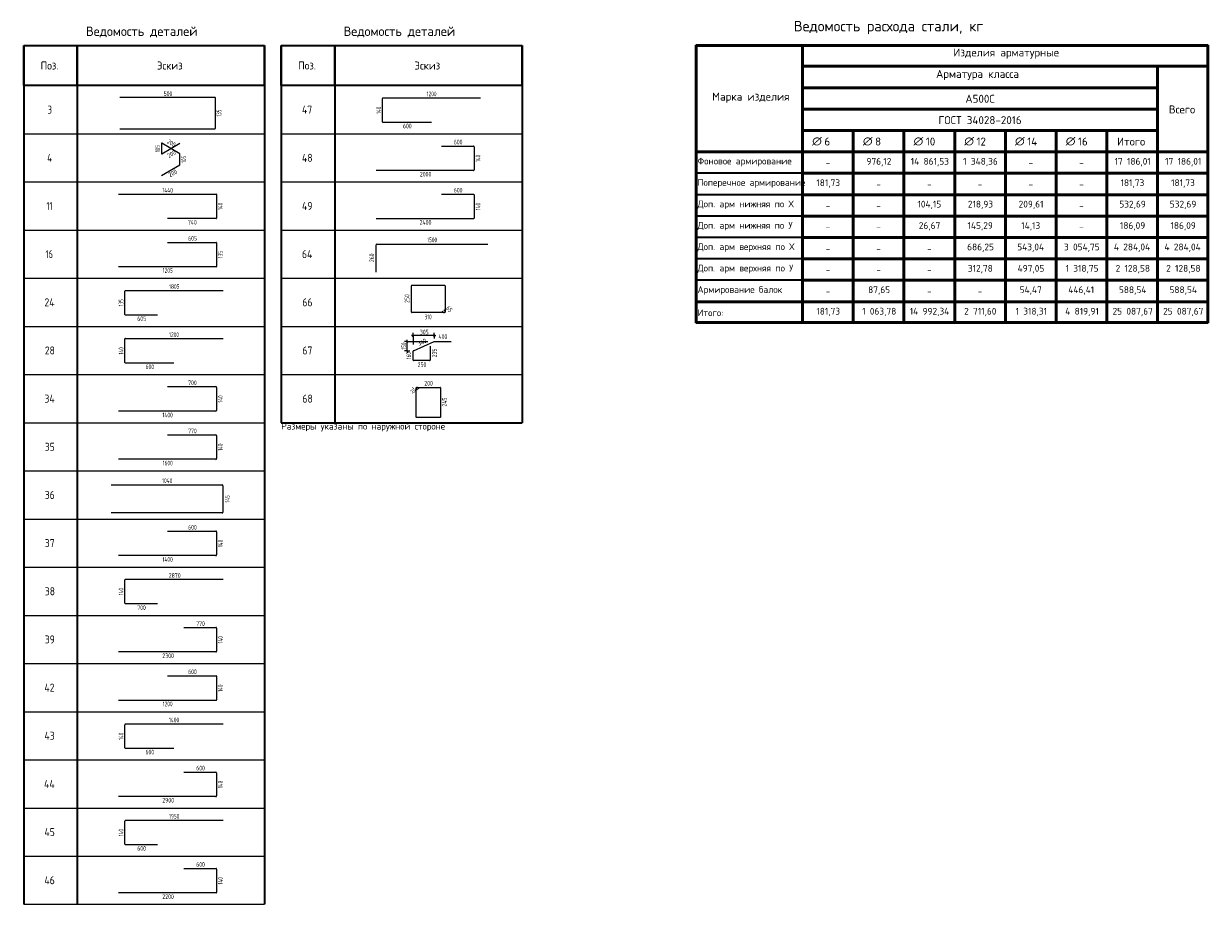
# Model space of a CAD drawing. Header units: metres. Extents: x -38 to 114, y -16 to 2.
# Tile 6 of 6: x 92 to 114, y -15 to 2. Entities that reach past the tile are written whole.
import ezdxf

# ---------------------------------------------------------------- set-up
doc = ezdxf.new("R2010")
doc.units = ezdxf.units.M
doc.layers.add('XR$2$STANDARD_1', color=7, linetype='Continuous', lineweight=25)
doc.layers.add('XR$2$Экспликация_ описание', color=7, linetype='Continuous', lineweight=13)
doc.styles.add('ISOCPEUR', font='txt')

msp = doc.modelspace()

# ---------------------------------------------------------------- linework, layer by layer
at = {"layer": 'XR$2$STANDARD_1', "color": 7, "linetype": 'Continuous', "lineweight": 35, "transparency": 33554687}
for p, q in [((92.051, 1.457), (96.551, 1.457)), ((92.051, 0.707), (92.051, 1.457)), ((92.051, 1.457), (92.051, -0.193)), ((93.051, 0.707), (93.051, 1.457)), ((93.051, 1.457), (93.051, -0.193)), ((96.551, 0.707), (96.551, 1.457)), ((96.551, 1.457), (96.551, -0.193)), ((96.865, 1.457), (101.365, 1.457)), ((96.865, 0.707), (96.865, 1.457)), ((96.865, 1.457), (96.865, -0.193)), ((97.865, 0.707), (97.865, 1.457)), ((97.865, 1.457), (97.865, -0.193)), ((101.365, 0.707), (101.365, 1.457)), ((101.365, 1.457), (101.365, -0.193)), ((96.551, 0.707), (92.051, 0.707)), ((101.365, 0.707), (96.865, 0.707)), ((92.051, 0.557), (92.051, -1.093)), ((93.051, 0.557), (93.051, -1.093)), ((96.551, 0.557), (96.551, -1.093)), ((96.865, 0.557), (96.865, -1.093)), ((97.865, 0.557), (97.865, -1.093)), ((101.365, 0.557), (101.365, -1.093)), ((92.051, -0.343), (92.051, -1.993)), ((93.051, -0.343), (93.051, -1.993)), ((96.551, -0.343), (96.551, -1.993)), ((96.865, -0.343), (96.865, -1.993)), ((97.865, -0.343), (97.865, -1.993)), ((101.365, -0.343), (101.365, -1.993)), ((92.051, -1.243), (92.051, -2.893)), ((93.051, -1.243), (93.051, -2.893)), ((96.551, -1.243), (96.551, -2.893)), ((96.865, -1.243), (96.865, -2.893)), ((97.865, -1.243), (97.865, -2.893)), ((101.365, -1.243), (101.365, -2.893)), ((92.051, -2.143), (92.051, -3.793)), ((93.051, -2.143), (93.051, -3.793)), ((96.551, -2.143), (96.551, -3.793)), ((96.865, -2.143), (96.865, -3.793)), ((97.865, -2.143), (97.865, -3.793)), ((101.365, -2.143), (101.365, -3.793)), ((92.051, -3.043), (92.051, -4.693)), ((93.051, -3.043), (93.051, -4.693)), ((96.551, -3.043), (96.551, -4.693)), ((96.865, -3.043), (96.865, -4.693)), ((97.865, -3.043), (97.865, -4.693)), ((101.365, -3.043), (101.365, -4.693)), ((92.051, -3.943), (92.051, -5.593)), ((93.051, -3.943), (93.051, -5.593)), ((96.551, -3.943), (96.551, -5.593)), ((96.865, -3.943), (96.865, -5.593)), ((97.865, -3.943), (97.865, -5.593)), ((101.365, -3.943), (101.365, -5.593)), ((92.051, -4.843), (92.051, -6.493)), ((93.051, -4.843), (93.051, -6.493)), ((96.551, -4.843), (96.551, -6.493)), ((92.051, -5.743), (92.051, -7.393)), ((93.051, -5.743), (93.051, -7.393)), ((96.551, -5.743), (96.551, -7.393)), ((96.865, -5.593), (101.365, -5.593)), ((92.051, -6.643), (92.051, -8.293)), ((93.051, -6.643), (93.051, -8.293)), ((96.551, -6.643), (96.551, -8.293)), ((92.051, -7.543), (92.051, -9.193)), ((93.051, -7.543), (93.051, -9.193)), ((96.551, -7.543), (96.551, -9.193)), ((92.051, -8.443), (92.051, -10.093)), ((93.051, -8.443), (93.051, -10.093)), ((96.551, -8.443), (96.551, -10.093)), ((92.051, -9.343), (92.051, -10.993)), ((93.051, -9.343), (93.051, -10.993)), ((96.551, -9.343), (96.551, -10.993)), ((92.051, -10.243), (92.051, -11.893)), ((93.051, -10.243), (93.051, -11.893)), ((96.551, -10.243), (96.551, -11.893)), ((92.051, -11.143), (92.051, -12.793)), ((93.051, -11.143), (93.051, -12.793)), ((96.551, -11.143), (96.551, -12.793)), ((92.051, -12.043), (92.051, -13.693)), ((93.051, -12.043), (93.051, -13.693)), ((96.551, -12.043), (96.551, -13.693)), ((92.051, -12.943), (92.051, -14.593)), ((93.051, -12.943), (93.051, -14.593)), ((96.551, -12.943), (96.551, -14.593))]:
    msp.add_line(p, q, dxfattribs=at)
at = {"layer": 'XR$2$STANDARD_1', "color": 4, "linetype": 'Continuous', "lineweight": 18, "transparency": 33554687}
for p, q in [((93.851, 0.489), (95.625, 0.489)), ((95.631, 0.483), (95.631, -0.097)), ((95.625, -0.104), (93.851, -0.104))]:
    msp.add_line(p, q, dxfattribs=at)
at = {"layer": 'XR$2$STANDARD_1', "color": 34, "linetype": 'Continuous', "lineweight": 18, "transparency": 33554687}
for p, q in [((98.756, 0.029), (98.756, 0.467)), ((98.766, 0.477), (100.59, 0.477)), ((99.673, 0.019), (98.766, 0.019)), ((94.74, -2.223), (95.646, -2.223)), ((95.657, -2.233), (95.657, -2.671)), ((95.646, -2.681), (93.822, -2.681)), ((93.943, -3.571), (93.943, -3.133)), ((93.953, -3.123), (95.777, -3.123)), ((94.554, -3.581), (93.953, -3.581)), ((95.045, -13.923), (95.646, -13.923)), ((95.657, -13.933), (95.657, -14.371)), ((95.646, -14.381), (93.822, -14.381))]:
    msp.add_line(p, q, dxfattribs=at)
at = {"layer": 'XR$2$STANDARD_1', "color": 7, "linetype": 'Continuous', "lineweight": 13, "transparency": 33554687}
for p, q in [((92.051, -0.193), (96.551, -0.193)), ((96.865, -0.193), (101.365, -0.193)), ((92.051, -1.093), (96.551, -1.093)), ((96.865, -1.093), (101.365, -1.093)), ((92.051, -1.993), (96.551, -1.993)), ((96.865, -1.993), (101.365, -1.993)), ((92.051, -2.893), (96.551, -2.893)), ((96.865, -2.893), (101.365, -2.893)), ((92.051, -3.793), (96.551, -3.793)), ((96.865, -3.793), (101.365, -3.793)), ((92.051, -4.693), (96.551, -4.693)), ((96.865, -4.693), (101.365, -4.693)), ((92.051, -5.593), (96.551, -5.593)), ((96.865, -5.593), (101.365, -5.593)), ((92.051, -6.493), (96.551, -6.493)), ((92.051, -7.393), (96.551, -7.393)), ((92.051, -8.293), (96.551, -8.293)), ((92.051, -9.193), (96.551, -9.193)), ((92.051, -10.093), (96.551, -10.093)), ((92.051, -10.993), (96.551, -10.993)), ((92.051, -11.893), (96.551, -11.893)), ((92.051, -12.793), (96.551, -12.793)), ((92.051, -13.693), (96.551, -13.693)), ((92.051, -14.593), (96.551, -14.593))]:
    msp.add_line(p, q, dxfattribs=at)
at = {"layer": 'XR$2$STANDARD_1', "color": 40, "linetype": 'Continuous', "lineweight": 18, "transparency": 33554687}
for p, q in [((94.625, -0.376), (94.625, -0.562)), ((94.969, -0.568), (94.633, -0.371)), ((94.633, -0.567), (94.972, -0.371)), ((94.972, -0.769), (94.972, -0.572)), ((94.625, -0.972), (94.969, -0.773)), ((99.298, -3.526), (99.298, -3.032)), ((99.305, -3.025), (99.918, -3.025)), ((99.926, -3.032), (99.926, -3.527)), ((99.919, -3.534), (99.305, -3.534)), ((99.897, -3.532), (99.875, -3.51)), ((99.902, -3.483), (99.924, -3.505)), ((99.919, -3.534), (99.902, -3.534)), ((99.926, -3.51), (99.926, -3.527)), ((99.334, -4.25), (99.722, -4.075)), ((99.645, -4.163), (99.645, -4.422)), ((99.725, -4.075), (100.039, -4.075)), ((99.329, -4.422), (99.329, -4.257)), ((99.637, -4.43), (99.337, -4.43)), ((99.386, -4.954), (99.386, -4.938)), ((99.386, -5.487), (99.386, -4.938)), ((99.41, -4.98), (99.387, -4.958)), ((99.391, -4.932), (99.835, -4.932)), ((99.391, -4.932), (99.407, -4.932)), ((99.411, -4.934), (99.434, -4.957)), ((99.842, -4.939), (99.842, -5.487)), ((99.835, -5.494), (99.393, -5.494))]:
    msp.add_line(p, q, dxfattribs=at)
at = {"layer": 'XR$2$STANDARD_1', "color": 7, "linetype": 'Continuous', "lineweight": 18, "transparency": 33554687}
for p, q in [((99.859, -0.423), (100.456, -0.423)), ((100.47, -0.436), (100.47, -0.868)), ((100.456, -0.881), (98.636, -0.881)), ((93.822, -1.319), (95.647, -1.319)), ((95.657, -1.328), (95.657, -1.768)), ((99.859, -1.323), (100.456, -1.323)), ((100.47, -1.336), (100.47, -1.768)), ((95.647, -1.777), (94.74, -1.777)), ((100.456, -1.781), (98.636, -1.781)), ((98.637, -2.778), (98.637, -2.27)), ((98.65, -2.256), (100.725, -2.256)), ((93.943, -4.468), (93.943, -4.028)), ((93.952, -4.019), (95.777, -4.019)), ((94.86, -4.477), (93.952, -4.477)), ((94.74, -4.919), (95.643, -4.919)), ((95.657, -4.932), (95.657, -5.364)), ((95.643, -5.377), (93.822, -5.377)), ((94.74, -5.819), (95.643, -5.819)), ((95.657, -5.832), (95.657, -6.264)), ((95.643, -6.277), (93.822, -6.277)), ((93.687, -6.756), (95.76, -6.756)), ((95.775, -6.771), (95.775, -7.263)), ((95.76, -7.278), (93.687, -7.278)), ((94.74, -7.619), (95.643, -7.619)), ((95.657, -7.632), (95.657, -8.064)), ((95.643, -8.077), (93.822, -8.077)), ((93.943, -8.964), (93.943, -8.532)), ((93.956, -8.519), (95.777, -8.519)), ((94.554, -8.977), (93.956, -8.977)), ((95.045, -9.419), (95.643, -9.419)), ((95.657, -9.432), (95.657, -9.864)), ((95.643, -9.877), (93.822, -9.877)), ((94.74, -10.323), (95.647, -10.323)), ((95.657, -10.332), (95.657, -10.772)), ((95.647, -10.781), (93.822, -10.781)), ((93.943, -11.668), (93.943, -11.236)), ((93.956, -11.223), (95.777, -11.223)), ((94.86, -11.681), (93.956, -11.681)), ((95.045, -12.123), (95.643, -12.123)), ((95.657, -12.136), (95.657, -12.568)), ((95.643, -12.581), (93.822, -12.581)), ((93.943, -13.468), (93.943, -13.036)), ((93.956, -13.023), (95.777, -13.023)), ((94.554, -13.481), (93.956, -13.481))]:
    msp.add_line(p, q, dxfattribs=at)
at = {"layer": 'XR$2$STANDARD_1', "color": 7, "linetype": 'Continuous', "lineweight": 25, "transparency": 33554687}
for p, q in [((99.329, -3.966), (99.299, -3.966)), ((99.724, -3.966), (99.754, -3.966)), ((99.221, -4.075), (99.221, -4.045)), ((99.221, -4.252), (99.221, -4.075)), ((99.221, -4.252), (99.221, -4.282))]:
    msp.add_line(p, q, dxfattribs=at)
at = {"layer": 'XR$2$STANDARD_1', "color": 7, "linetype": 'Continuous', "lineweight": -3, "transparency": 33554687}
for p, q in [((99.344, -3.951), (99.314, -3.981)), ((99.329, -3.966), (99.329, -3.916)), ((99.329, -3.966), (99.329, -4.016)), ((99.739, -3.951), (99.709, -3.981)), ((99.724, -3.966), (99.724, -3.916)), ((99.724, -3.966), (99.724, -4.016)), ((99.724, -3.966), (99.724, -3.966)), ((99.221, -4.075), (99.171, -4.075)), ((99.236, -4.09), (99.206, -4.06)), ((99.221, -4.075), (99.271, -4.075)), ((99.221, -4.075), (99.603, -4.075)), ((99.221, -4.252), (99.171, -4.252)), ((99.236, -4.267), (99.206, -4.237)), ((99.221, -4.252), (99.271, -4.252)), ((99.221, -4.252), (99.221, -4.252))]:
    msp.add_line(p, q, dxfattribs=at)
msp.add_lwpolyline([(99.329, -3.966), (99.329, -4.069), (99.329, -4.069), (99.329, -4.132)], dxfattribs=at)
at = {"layer": 'XR$2$STANDARD_1', "color": 7, "linetype": 'Continuous', "lineweight": 25, "transparency": 33554687}
msp.add_lwpolyline([(99.724, -3.966), (99.393, -3.966), (99.393, -3.966), (99.329, -3.966)], dxfattribs=at)
at = {"layer": 'XR$2$STANDARD_1', "color": 4, "linetype": 'Continuous', "lineweight": 18, "transparency": 33554687}
for centre, start, end in [((95.625, 0.483), 0, 90), ((95.625, -0.097), 270, 0)]:
    msp.add_arc(centre, 0.00655, start, end, dxfattribs=at)
at = {"layer": 'XR$2$STANDARD_1', "color": 34, "linetype": 'Continuous', "lineweight": 18, "transparency": 33554687}
for centre, start, end in [((98.766, 0.467), 90, 180), ((98.766, 0.029), 180, 270), ((95.646, -2.233), 0, 90), ((95.646, -2.671), 270, 0), ((93.953, -3.133), 90, 180), ((93.953, -3.571), 180, 270), ((95.646, -13.933), 0, 90), ((95.646, -14.371), 270, 0)]:
    msp.add_arc(centre, 0.0101, start, end, dxfattribs=at)
at = {"layer": 'XR$2$STANDARD_1', "color": 40, "linetype": 'Continuous', "lineweight": 18, "transparency": 33554687}
for centre, radius, start, end in [((94.631, -0.376), 0.00535, 59.6845, 180), ((94.631, -0.562), 0.00535, 180, 300), ((94.967, -0.572), 0.00535, 0, 59.6845), ((94.967, -0.769), 0.00535, 300, 0), ((99.305, -3.032), 0.00783, 90, 180), ((99.918, -3.032), 0.00783, 0, 90), ((99.305, -3.526), 0.00783, 180, 270), ((99.902, -3.527), 0.00626, 225, 270), ((99.919, -3.527), 0.00626, 270, 0), ((99.919, -3.527), 0.00626, 270, 0), ((99.919, -3.51), 0.00626, 0, 45), ((99.725, -4.083), 0.00804, 90, 114.2277), ((99.337, -4.257), 0.00804, 114.2277, 180), ((99.337, -4.422), 0.00804, 180, 270), ((99.637, -4.422), 0.00804, 270, 0), ((99.391, -4.938), 0.0056, 90, 180), ((99.391, -4.938), 0.0056, 90, 180), ((99.391, -4.954), 0.0056, 180, 225), ((99.407, -4.938), 0.0056, 45, 90), ((99.835, -4.939), 0.007, 0, 90), ((99.393, -5.487), 0.007, 180, 270), ((99.835, -5.487), 0.007, 270, 0)]:
    msp.add_arc(centre, radius, start, end, dxfattribs=at)
at = {"layer": 'XR$2$STANDARD_1', "color": 7, "linetype": 'Continuous', "lineweight": 18, "transparency": 33554687}
for centre, radius, start, end in [((100.456, -0.436), 0.0135, 0, 90), ((100.456, -0.868), 0.0135, 270, 0), ((95.647, -1.328), 0.00946, 0, 90), ((100.456, -1.336), 0.0135, 0, 90), ((95.647, -1.768), 0.00946, 270, 0), ((100.456, -1.768), 0.0135, 270, 0), ((98.65, -2.27), 0.0135, 90, 180), ((93.952, -4.028), 0.00946, 90, 180), ((93.952, -4.468), 0.00946, 180, 270), ((95.643, -4.932), 0.0135, 0, 90), ((95.643, -5.364), 0.0135, 270, 0), ((95.643, -5.832), 0.0135, 0, 90), ((95.643, -6.264), 0.0135, 270, 0), ((95.76, -6.771), 0.0154, 0, 90), ((95.76, -7.263), 0.0154, 270, 0), ((95.643, -7.632), 0.0135, 0, 90), ((95.643, -8.064), 0.0135, 270, 0), ((93.956, -8.532), 0.0135, 90, 180), ((93.956, -8.964), 0.0135, 180, 270), ((95.643, -9.432), 0.0135, 0, 90), ((95.643, -9.864), 0.0135, 270, 0), ((95.647, -10.332), 0.00946, 0, 90), ((95.647, -10.772), 0.00946, 270, 0), ((93.956, -11.236), 0.0135, 90, 180), ((93.956, -11.668), 0.0135, 180, 270), ((95.643, -12.136), 0.0135, 0, 90), ((95.643, -12.568), 0.0135, 270, 0), ((93.956, -13.036), 0.0135, 90, 180), ((93.956, -13.468), 0.0135, 180, 270)]:
    msp.add_arc(centre, radius, start, end, dxfattribs=at)
at = {"layer": 'XR$2$Экспликация_ описание', "color": 7, "linetype": 'Continuous', "lineweight": 50, "transparency": 33554687}
for p, q in [((104.615, 1.457), (114.191, 1.457)), ((104.619, 1.462), (104.619, -3.725)), ((106.608, 1.062), (106.608, 1.468)), ((106.608, -0.538), (106.608, 1.468)), ((114.184, 1.462), (114.184, -3.725)), ((106.602, 1.068), (113.241, 1.068)), ((106.602, 1.068), (114.177, 1.068)), ((106.608, 1.075), (106.608, 0.662)), ((113.232, 1.068), (114.177, 1.068)), ((113.239, 1.075), (113.239, -0.538)), ((106.602, 0.668), (113.241, 0.668)), ((106.602, -0.132), (107.558, -0.132)), ((106.608, -0.125), (106.608, -0.538)), ((107.549, -0.132), (108.506, -0.132)), ((107.556, -0.125), (107.556, -0.538)), ((108.497, -0.132), (109.453, -0.132)), ((108.503, -0.125), (108.503, -0.538)), ((109.444, -0.132), (110.401, -0.132)), ((109.451, -0.125), (109.451, -0.538)), ((110.392, -0.132), (111.349, -0.132)), ((110.399, -0.125), (110.399, -0.538)), ((111.34, -0.132), (112.296, -0.132)), ((111.346, -0.125), (111.346, -0.538)), ((106.615, -0.532), (104.608, -0.532)), ((106.602, -0.532), (107.556, -0.532)), ((106.602, -0.532), (107.558, -0.532)), ((106.608, -0.525), (106.608, -0.932)), ((106.608, -0.529), (106.608, -0.932)), ((107.549, -0.532), (108.503, -0.532)), ((107.549, -0.532), (108.506, -0.532)), ((107.556, -0.525), (107.556, -0.932)), ((108.497, -0.532), (109.451, -0.532)), ((108.497, -0.532), (109.453, -0.532)), ((108.503, -0.525), (108.503, -0.932)), ((109.444, -0.532), (110.399, -0.532)), ((109.444, -0.532), (110.401, -0.532)), ((109.451, -0.525), (109.451, -0.932)), ((110.392, -0.532), (111.346, -0.532)), ((110.392, -0.532), (111.349, -0.532)), ((110.399, -0.525), (110.399, -0.932)), ((111.34, -0.532), (112.294, -0.532)), ((111.34, -0.532), (112.296, -0.532)), ((111.346, -0.525), (111.346, -0.932)), ((112.287, -0.532), (113.239, -0.532)), ((112.294, -0.525), (112.294, -0.932)), ((113.232, -0.532), (114.184, -0.532)), ((113.232, -0.532), (114.177, -0.532)), ((113.239, -0.525), (113.239, -0.932)), ((106.602, -0.932), (107.556, -0.932)), ((106.608, -0.925), (106.608, -1.332)), ((106.608, -0.929), (106.608, -1.332)), ((107.549, -0.932), (108.503, -0.932)), ((107.556, -0.925), (107.556, -1.332)), ((108.497, -0.932), (109.451, -0.932)), ((108.503, -0.925), (108.503, -1.332)), ((109.444, -0.932), (110.399, -0.932)), ((109.451, -0.925), (109.451, -1.332)), ((110.392, -0.932), (111.346, -0.932)), ((110.399, -0.925), (110.399, -1.332)), ((111.34, -0.932), (112.294, -0.932)), ((111.346, -0.925), (111.346, -1.332)), ((112.287, -0.932), (113.239, -0.932)), ((112.294, -0.925), (112.294, -1.332)), ((113.232, -0.932), (114.184, -0.932)), ((113.239, -0.925), (113.239, -1.332)), ((106.608, -1.325), (106.608, -1.732)), ((107.556, -1.325), (107.556, -1.732)), ((108.503, -1.325), (108.503, -1.732)), ((109.451, -1.325), (109.451, -1.732)), ((110.399, -1.325), (110.399, -1.732)), ((111.346, -1.325), (111.346, -1.732)), ((112.294, -1.325), (112.294, -1.732)), ((113.239, -1.325), (113.239, -1.732)), ((106.602, -1.332), (107.556, -1.332)), ((106.608, -1.329), (106.608, -1.732)), ((107.549, -1.332), (108.503, -1.332)), ((108.497, -1.332), (109.451, -1.332)), ((109.444, -1.332), (110.399, -1.332)), ((110.392, -1.332), (111.346, -1.332)), ((111.34, -1.332), (112.294, -1.332)), ((112.287, -1.332), (113.239, -1.332)), ((113.232, -1.332), (114.184, -1.332)), ((106.602, -1.732), (107.556, -1.732)), ((106.608, -1.725), (106.608, -2.132)), ((106.608, -1.729), (106.608, -2.132)), ((107.549, -1.732), (108.503, -1.732)), ((107.556, -1.725), (107.556, -2.132)), ((108.497, -1.732), (109.451, -1.732)), ((108.503, -1.725), (108.503, -2.132)), ((109.444, -1.732), (110.399, -1.732)), ((109.451, -1.725), (109.451, -2.132)), ((110.392, -1.732), (111.346, -1.732)), ((110.399, -1.725), (110.399, -2.132)), ((111.34, -1.732), (112.294, -1.732)), ((111.346, -1.725), (111.346, -2.132)), ((112.287, -1.732), (113.239, -1.732)), ((112.294, -1.725), (112.294, -2.132)), ((113.232, -1.732), (114.184, -1.732)), ((113.239, -1.725), (113.239, -2.132)), ((106.602, -2.132), (107.556, -2.132)), ((106.608, -2.125), (106.608, -2.532)), ((106.608, -2.129), (106.608, -2.532)), ((107.549, -2.132), (108.503, -2.132)), ((107.556, -2.125), (107.556, -2.532)), ((108.497, -2.132), (109.451, -2.132)), ((108.503, -2.125), (108.503, -2.532)), ((109.444, -2.132), (110.399, -2.132)), ((109.451, -2.125), (109.451, -2.532)), ((110.392, -2.132), (111.346, -2.132)), ((110.399, -2.125), (110.399, -2.532)), ((111.34, -2.132), (112.294, -2.132)), ((111.346, -2.125), (111.346, -2.532)), ((112.287, -2.132), (113.239, -2.132)), ((112.294, -2.125), (112.294, -2.532)), ((113.232, -2.132), (114.184, -2.132)), ((113.239, -2.125), (113.239, -2.532)), ((106.602, -2.532), (107.556, -2.532)), ((106.608, -2.525), (106.608, -2.932)), ((106.608, -2.529), (106.608, -2.932)), ((107.549, -2.532), (108.503, -2.532)), ((107.556, -2.525), (107.556, -2.932)), ((108.497, -2.532), (109.451, -2.532)), ((108.503, -2.525), (108.503, -2.932)), ((109.444, -2.532), (110.399, -2.532)), ((109.451, -2.525), (109.451, -2.932)), ((110.392, -2.532), (111.346, -2.532)), ((110.399, -2.525), (110.399, -2.932)), ((111.34, -2.532), (112.294, -2.532)), ((111.346, -2.525), (111.346, -2.932)), ((112.287, -2.532), (113.239, -2.532)), ((112.294, -2.525), (112.294, -2.932)), ((113.232, -2.532), (114.184, -2.532)), ((113.239, -2.525), (113.239, -2.932)), ((106.602, -2.932), (107.556, -2.932)), ((106.608, -2.925), (106.608, -3.332)), ((106.608, -2.929), (106.608, -3.332)), ((107.549, -2.932), (108.503, -2.932)), ((107.556, -2.925), (107.556, -3.332)), ((108.497, -2.932), (109.451, -2.932)), ((108.503, -2.925), (108.503, -3.332)), ((109.444, -2.932), (110.399, -2.932)), ((109.451, -2.925), (109.451, -3.332)), ((110.392, -2.932), (111.346, -2.932)), ((110.399, -2.925), (110.399, -3.332)), ((111.34, -2.932), (112.294, -2.932)), ((111.346, -2.925), (111.346, -3.332)), ((112.287, -2.932), (113.239, -2.932)), ((112.294, -2.925), (112.294, -3.332)), ((113.232, -2.932), (114.184, -2.932)), ((113.239, -2.925), (113.239, -3.332)), ((106.615, -3.332), (104.608, -3.332)), ((106.602, -3.332), (107.556, -3.332)), ((106.608, -3.325), (106.608, -3.732)), ((106.608, -3.325), (106.608, -3.732)), ((107.549, -3.332), (108.503, -3.332)), ((107.556, -3.325), (107.556, -3.732)), ((108.497, -3.332), (109.451, -3.332)), ((108.503, -3.325), (108.503, -3.732)), ((109.444, -3.332), (110.399, -3.332)), ((109.451, -3.325), (109.451, -3.732)), ((110.392, -3.332), (111.346, -3.332)), ((110.399, -3.325), (110.399, -3.732)), ((111.34, -3.332), (112.294, -3.332)), ((111.346, -3.325), (111.346, -3.732)), ((112.287, -3.332), (113.239, -3.332)), ((112.294, -3.325), (112.294, -3.732)), ((113.232, -3.332), (114.184, -3.332)), ((113.239, -3.325), (113.239, -3.732)), ((104.615, -3.721), (114.191, -3.721))]:
    msp.add_line(p, q, dxfattribs=at)
at = {"layer": 'XR$2$Экспликация_ описание', "color": 7, "linetype": 'Continuous', "lineweight": 35, "transparency": 33554687}
for p, q in [((113.239, 1.075), (113.239, 0.662)), ((107.556, -0.125), (107.556, -0.538)), ((108.503, -0.125), (108.503, -0.538)), ((109.451, -0.125), (109.451, -0.538)), ((110.399, -0.125), (110.399, -0.538)), ((111.346, -0.125), (111.346, -0.538)), ((112.294, -0.125), (112.294, -0.538)), ((106.615, -0.532), (104.608, -0.532)), ((106.615, -0.932), (104.608, -0.932)), ((106.615, -1.332), (104.608, -1.332)), ((106.615, -1.732), (104.608, -1.732)), ((106.615, -2.132), (104.608, -2.132)), ((106.615, -2.532), (104.608, -2.532)), ((106.615, -2.932), (104.608, -2.932))]:
    msp.add_line(p, q, dxfattribs=at)
at = {"layer": 'XR$2$Экспликация_ описание', "color": 7, "linetype": 'Continuous', "lineweight": 50, "transparency": 33554687}
for points in [[(106.608, 0.668), (106.608, 0.268), (113.239, 0.268), (113.239, 0.668), (106.608, 0.668)], [(106.608, 0.268), (106.608, -0.132), (113.239, -0.132), (113.239, 0.268), (106.608, 0.268)], [(112.294, -0.132), (112.294, -0.532), (113.239, -0.532), (113.239, -0.132), (112.294, -0.132)]]:
    msp.add_lwpolyline(points, close=True, dxfattribs=at)

# ---------------------------------------------------------------- texts
at = {"layer": 'XR$2$STANDARD_1', "color": 7, "linetype": 'Continuous', "lineweight": 35, "transparency": 33554687, "attachment_point": 7, "style": 'ISOCPEUR'}
for s, insert, char_height, width in [('\\W0.98;Ведомость деталей', (93.216, 1.607), 0.175, 2.2549), ('\\W0.98;Ведомость деталей', (98.03, 1.607), 0.175, 2.2549), ('\\W0.92;Поз.', (92.368, 1.007), 0.15, 0.43649), ('\\W0.94;Эскиз', (94.543, 1.007), 0.15, 0.58806), ('\\W0.92;Поз.', (97.181, 1.007), 0.15, 0.43649), ('\\W0.94;Эскиз', (99.356, 1.007), 0.15, 0.58806), ('\\W0.78;3', (92.499, 0.182), 0.15, 0.1632), ('\\W0.88;47', (97.252, 0.182), 0.15, 0.291), ('\\W0.80;4', (92.491, -0.718), 0.15, 0.17992), ('\\W0.88;48', (97.252, -0.718), 0.15, 0.291), ('\\W0.62;11', (92.476, -1.618), 0.15, 0.19687), ('\\W0.88;49', (97.252, -1.618), 0.15, 0.291), ('\\W0.75;16', (92.461, -2.518), 0.15, 0.23614), ('\\W0.88;64', (97.252, -2.518), 0.15, 0.291), ('\\W0.88;24', (92.439, -3.418), 0.15, 0.291), ('\\W0.87;66', (97.26, -3.418), 0.15, 0.27541), ('\\W0.87;28', (92.446, -4.318), 0.15, 0.27541), ('\\W0.87;67', (97.26, -4.318), 0.15, 0.27541), ('\\W0.88;34', (92.439, -5.218), 0.15, 0.291), ('\\W0.87;68', (97.26, -5.218), 0.15, 0.27541), ('\\W0.87;35', (92.446, -6.118), 0.15, 0.27541), ('\\W0.87;36', (92.446, -7.018), 0.15, 0.27541), ('\\W0.87;37', (92.446, -7.918), 0.15, 0.27541), ('\\W0.87;38', (92.446, -8.818), 0.15, 0.27541), ('\\W0.87;39', (92.446, -9.718), 0.15, 0.27541), ('\\W0.88;42', (92.439, -10.618), 0.15, 0.291), ('\\W0.88;43', (92.439, -11.518), 0.15, 0.291), ('\\W0.89;44', (92.431, -12.418), 0.15, 0.30652), ('\\W0.88;45', (92.439, -13.318), 0.15, 0.291), ('\\W0.88;46', (92.439, -14.218), 0.15, 0.291)]:
    msp.add_mtext(s, dxfattribs=dict(at, insert=insert, char_height=char_height, width=width))
at = {"layer": 'XR$2$STANDARD_1', "color": 7, "linetype": 'Continuous', "lineweight": 25, "transparency": 33554687, "char_height": 0.0875, "attachment_point": 7, "style": 'ISOCPEUR'}
for s, insert, width in [('\\W0.73;500', (94.668, 0.514), 0.17881), ('\\W0.69;1200', (99.582, 0.509), 0.2122), ('\\W0.73;600', (99.141, -0.092), 0.17881), ('\\W0.73;600', (100.091, -0.391), 0.17881), ('\\W0.75;2000', (99.455, -0.992), 0.22848), ('\\W0.70;1440', (94.642, -1.291), 0.22652), ('\\W0.73;600', (100.091, -1.291), 0.17881), ('\\W0.73;740', (95.121, -1.892), 0.18596), ('\\W0.75;2400', (99.451, -1.892), 0.23558), ('\\W0.73;605', (95.125, -2.191), 0.17881), ('\\W0.69;1500', (99.59, -2.219), 0.2122), ('\\W0.69;1205', (94.649, -2.792), 0.2122), ('\\W0.69;1805', (94.769, -3.091), 0.2122), ('\\W0.73;605', (94.175, -3.692), 0.17881), ('\\W0.66;310', (99.545, -3.66), 0.16182), ('\\W0.69;1200', (94.769, -3.991), 0.2122), ('\\W0.73;400', (99.804, -4.029), 0.18596), ('\\W0.73;600', (94.328, -4.592), 0.17881), ('\\W0.73;250', (99.414, -4.553), 0.17881), ('\\W0.73;700', (95.125, -4.891), 0.17881), ('\\W0.73;200', (99.54, -4.899), 0.17881), ('\\W0.70;1400', (94.645, -5.492), 0.21936), ('\\W0.73;770', (95.125, -5.791), 0.17881), ('\\W0.69;1600', (94.649, -6.392), 0.2122), ('\\W0.70;1040', (94.637, -6.719), 0.21936), ('\\W0.73;600', (95.125, -7.591), 0.17881), ('\\W0.70;1400', (94.645, -8.192), 0.21936), ('\\W0.75;2870', (94.762, -8.491), 0.22848), ('\\W0.73;700', (94.175, -9.092), 0.17881), ('\\W0.73;770', (95.277, -9.391), 0.17881), ('\\W0.75;2300', (94.642, -9.992), 0.22848), ('\\W0.73;600', (95.125, -10.291), 0.17881), ('\\W0.69;1200', (94.649, -10.892), 0.2122), ('\\W0.70;1400', (94.765, -11.191), 0.21936), ('\\W0.73;600', (94.328, -11.792), 0.17881), ('\\W0.73;600', (95.277, -12.091), 0.17881), ('\\W0.75;2900', (94.642, -12.692), 0.22848), ('\\W0.69;1950', (94.769, -12.991), 0.2122), ('\\W0.73;600', (94.175, -13.592), 0.17881), ('\\W0.73;600', (95.277, -13.891), 0.17881), ('\\W0.75;2200', (94.642, -14.492), 0.22848)]:
    msp.add_mtext(s, dxfattribs=dict(at, insert=insert, width=width))
for s, insert, width, rotation in [('\\W0.66;135', (95.744, 0.126), 0.16182, 90), ('\\W0.67;140', (98.729, 0.178), 0.16909, 90), ('\\W0.66;105', (94.599, -0.536), 0.16182, 90), ('\\W0.73;200', (94.724, -0.365), 0.17881, 329.6845), ('\\W0.73;200', (94.768, -0.648), 0.17881, 30), ('\\W0.66;105', (95.086, -0.737), 0.16182, 90), ('\\W0.67;140', (100.585, -0.722), 0.16909, 90), ('\\W0.73;200', (94.792, -1.007), 0.17881, 30), ('\\W0.67;140', (95.771, -1.618), 0.16909, 90), ('\\W0.67;140', (100.585, -1.622), 0.16909, 90), ('\\W0.66;135', (95.771, -2.518), 0.16182, 90), ('\\W0.73;260', (98.6, -2.591), 0.17881, 90), ('\\W0.66;135', (93.915, -3.418), 0.16182, 90), ('\\W0.73;250', (99.259, -3.353), 0.17881, 90), ('\\W0.70;65', (99.936, -3.463), 0.12852, 315), ('\\W0.67;140', (93.915, -4.318), 0.16909, 90), ('\\W0.73;340', (99.44, -4.158), 0.18596, 24.2277), ('\\W0.66;160', (99.289, -4.407), 0.16182, 90), ('\\W0.73;235', (99.773, -4.37), 0.17881, 90), ('\\W0.67;140', (95.771, -5.218), 0.16909, 90), ('\\W0.70;70', (99.255, -4.986), 0.12852, 315), ('\\W0.73;245', (99.959, -5.29), 0.18596, 90), ('\\W0.67;140', (95.771, -6.118), 0.16909, 90), ('\\W0.67;145', (95.9, -7.087), 0.16909, 90), ('\\W0.67;140', (95.771, -7.918), 0.16909, 90), ('\\W0.67;140', (93.915, -8.818), 0.16909, 90), ('\\W0.67;140', (95.771, -9.718), 0.16909, 90), ('\\W0.67;140', (95.771, -10.622), 0.16909, 90), ('\\W0.67;140', (93.915, -11.522), 0.16909, 90), ('\\W0.67;140', (95.771, -12.422), 0.16909, 90), ('\\W0.67;140', (93.915, -13.322), 0.16909, 90), ('\\W0.67;140', (95.771, -14.222), 0.16909, 90)]:
    msp.add_mtext(s, dxfattribs=dict(at, insert=insert, width=width, rotation=rotation))
at = {"layer": 'XR$2$STANDARD_1', "color": 7, "linetype": 'Continuous', "lineweight": -3, "transparency": 33554687, "insert": (99.457, -3.941), "char_height": 0.085, "width": 0.17886, "attachment_point": 7, "style": 'ISOCPEUR'}
msp.add_mtext('\\W0.75;305', dxfattribs=at)
at = {"layer": 'XR$2$STANDARD_1', "color": 7, "linetype": 'Continuous', "lineweight": -3, "transparency": 33554687, "insert": (99.196, -4.227), "char_height": 0.085, "width": 0.16186, "attachment_point": 7, "rotation": 90, "style": 'ISOCPEUR'}
msp.add_mtext('\\W0.68;150', dxfattribs=at)
at = {"layer": 'XR$2$STANDARD_1', "color": 7, "linetype": 'Continuous', "lineweight": 13, "transparency": 33554687, "insert": (96.865, -5.755), "char_height": 0.125, "width": 3.19776, "attachment_point": 7, "style": 'ISOCPEUR'}
msp.add_mtext('\\W0.99;Размеры указаны по наружной стороне', dxfattribs=at)
at = {"layer": 'XR$2$Экспликация_ описание', "color": 7, "linetype": 'Continuous', "lineweight": 35, "transparency": 33554687, "attachment_point": 7, "style": 'ISOCPEUR'}
for s, insert, char_height, width in [('\\A1;{\\fISOCPEUR|i0|b0;\\H0.195488;\\W1.000000;\\C7;Ведомость расхода стали, кг}\\P', (106.445, 1.668), 0.19549, 3.78167), ('\\A1;{\\fISOCPEUR|i0|b0;\\H0.149488;\\W1.000000;\\C7;Изделия арматурные}\\P', (109.425, 1.211), 0.14949, 2.0394), ('\\A1;{\\fISOCPEUR|i0|b0;\\H0.149488;\\W1.000000;\\C7;Арматура класса}\\P', (109.104, 0.81), 0.14949, 1.73274), ('\\A1;{\\fISOCPEUR|i0|b0;\\H0.149488;\\W1.000000;\\C7;Марка изделия}\\P', (104.917, 0.386), 0.14949, 1.4709), ('\\A1;{\\fISOCPEUR|i0|b0;\\H0.149488;\\W1.000000;\\C7;А500С}\\P', (109.651, 0.386), 0.14949, 0.62402), ('\\A1;{\\fISOCPEUR|i0|b0;\\H0.149488;\\W1.000000;\\C7;ГОСТ 34028-2016}\\P', (109.147, -0.013), 0.14949, 1.64163), ('\\A1;{\\fISOCPEUR|i0|b0;\\H0.149488;\\W1.000000;\\C7;Всего}\\P', (113.454, 0.187), 0.14949, 0.59391), ('\\A1;{\\fISOCPEUR|i0|b0;\\H0.149488;\\W1.000000;\\C7;∅}\\P', (106.787, -0.413), 0.14949, 0.19569), ('\\A1;{\\fISOCPEUR|i0|b0;\\H0.149488;\\W1.000000;\\C7; 6}\\P', (106.921, -0.413), 0.14949, 0.25911), ('\\A1;{\\fISOCPEUR|i0|b0;\\H0.149488;\\W1.000000;\\C7;∅}\\P', (107.735, -0.413), 0.14949, 0.19569), ('\\A1;{\\fISOCPEUR|i0|b0;\\H0.149488;\\W1.000000;\\C7; 8}\\P', (107.868, -0.413), 0.14949, 0.25911), ('\\A1;{\\fISOCPEUR|i0|b0;\\H0.149488;\\W1.000000;\\C7;∅}\\P', (108.682, -0.413), 0.14949, 0.19569), ('\\A1;{\\fISOCPEUR|i0|b0;\\H0.149488;\\W1.000000;\\C7; 10}\\P', (108.816, -0.413), 0.14949, 0.33023), ('\\A1;{\\fISOCPEUR|i0|b0;\\H0.149488;\\W1.000000;\\C7;∅}\\P', (109.63, -0.413), 0.14949, 0.19569), ('\\A1;{\\fISOCPEUR|i0|b0;\\H0.149488;\\W1.000000;\\C7; 12}\\P', (109.763, -0.413), 0.14949, 0.33023), ('\\A1;{\\fISOCPEUR|i0|b0;\\H0.149488;\\W1.000000;\\C7;∅}\\P', (110.578, -0.413), 0.14949, 0.19569), ('\\A1;{\\fISOCPEUR|i0|b0;\\H0.149488;\\W1.000000;\\C7; 14}\\P', (110.711, -0.413), 0.14949, 0.34577), ('\\A1;{\\fISOCPEUR|i0|b0;\\H0.149488;\\W1.000000;\\C7;∅}\\P', (111.526, -0.413), 0.14949, 0.19569), ('\\A1;{\\fISOCPEUR|i0|b0;\\H0.149488;\\W1.000000;\\C7; 16}\\P', (111.659, -0.413), 0.14949, 0.33023), ('\\A1;{\\fISOCPEUR|i0|b0;\\H0.149488;\\W1.000000;\\C7;Итого}\\P', (112.486, -0.414), 0.14949, 0.63906), ('\\A1;{\\fISOCPEUR|i0|b0;\\H0.126488;\\W1.000000;\\C7;Фоновое армирование}\\P', (104.644, -0.801), 0.12649, 1.80788), ('\\A1;{\\fISOCPEUR|i0|b0;\\H0.126488;\\W1.000000;\\C7;Поперечное армирование}\\P', (104.644, -1.201), 0.12649, 2.04832), ('\\A1;{\\fISOCPEUR|i0|b0;\\H0.126488;\\W1.000000;\\C7;-}\\P', (107.039, -0.801), 0.12649, 0.13773), ('\\A1;{\\fISOCPEUR|i0|b0;\\H0.126488;\\W1.000000;\\C7;976,12}\\P', (107.802, -0.801), 0.12649, 0.51868), ('\\A1;{\\fISOCPEUR|i0|b0;\\H0.126488;\\W1.000000;\\C7;14\xa0861,53}\\P', (108.63, -0.801), 0.12649, 0.75908), ('\\A1;{\\fISOCPEUR|i0|b0;\\H0.126488;\\W1.000000;\\C7;1\xa0348,36}\\P', (109.609, -0.801), 0.12649, 0.69737), ('\\A1;{\\fISOCPEUR|i0|b0;\\H0.126488;\\W1.000000;\\C7;-}\\P', (110.83, -0.801), 0.12649, 0.13773), ('\\A1;{\\fISOCPEUR|i0|b0;\\H0.126488;\\W1.000000;\\C7;-}\\P', (111.777, -0.801), 0.12649, 0.13773), ('\\A1;{\\fISOCPEUR|i0|b0;\\H0.126488;\\W1.000000;\\C7;17\xa0186,01}\\P', (112.439, -0.801), 0.12649, 0.71895), ('\\A1;{\\fISOCPEUR|i0|b0;\\H0.126488;\\W1.000000;\\C7;17\xa0186,01}\\P', (113.384, -0.801), 0.12649, 0.71895), ('\\A1;{\\fISOCPEUR|i0|b0;\\H0.126488;\\W1.000000;\\C7;181,73}\\P', (106.866, -1.201), 0.12649, 0.49026), ('\\A1;{\\fISOCPEUR|i0|b0;\\H0.126488;\\W1.000000;\\C7;181,73}\\P', (112.551, -1.201), 0.12649, 0.49026), ('\\A1;{\\fISOCPEUR|i0|b0;\\H0.126488;\\W1.000000;\\C7;181,73}\\P', (113.496, -1.201), 0.12649, 0.49026), ('\\A1;{\\fISOCPEUR|i0|b0;\\H0.126488;\\W1.000000;\\C7;-}\\P', (107.986, -1.201), 0.12649, 0.13773), ('\\A1;{\\fISOCPEUR|i0|b0;\\H0.126488;\\W1.000000;\\C7;-}\\P', (108.934, -1.201), 0.12649, 0.13773), ('\\A1;{\\fISOCPEUR|i0|b0;\\H0.126488;\\W1.000000;\\C7;-}\\P', (109.881, -1.201), 0.12649, 0.13773), ('\\A1;{\\fISOCPEUR|i0|b0;\\H0.126488;\\W1.000000;\\C7;-}\\P', (110.83, -1.201), 0.12649, 0.13773), ('\\A1;{\\fISOCPEUR|i0|b0;\\H0.126488;\\W1.000000;\\C7;-}\\P', (111.777, -1.201), 0.12649, 0.13773), ('\\A1;{\\fISOCPEUR|i0|b0;\\H0.126488;\\W1.000000;\\C7;Доп. арм нижняя по Х}\\P', (104.644, -1.601), 0.12649, 1.83319), ('\\A1;{\\fISOCPEUR|i0|b0;\\H0.126488;\\W1.000000;\\C7;-}\\P', (107.039, -1.601), 0.12649, 0.13773), ('\\A1;{\\fISOCPEUR|i0|b0;\\H0.126488;\\W1.000000;\\C7;-}\\P', (107.986, -1.601), 0.12649, 0.13773), ('\\A1;{\\fISOCPEUR|i0|b0;\\H0.126488;\\W1.000000;\\C7;104,15}\\P', (108.755, -1.601), 0.12649, 0.50313), ('\\A1;{\\fISOCPEUR|i0|b0;\\H0.126488;\\W1.000000;\\C7;218,93}\\P', (109.697, -1.601), 0.12649, 0.51868), ('\\A1;{\\fISOCPEUR|i0|b0;\\H0.126488;\\W1.000000;\\C7;209,61}\\P', (110.646, -1.601), 0.12649, 0.51868), ('\\A1;{\\fISOCPEUR|i0|b0;\\H0.126488;\\W1.000000;\\C7;-}\\P', (111.777, -1.601), 0.12649, 0.13773), ('\\A1;{\\fISOCPEUR|i0|b0;\\H0.126488;\\W1.000000;\\C7;532,69}\\P', (112.527, -1.601), 0.12649, 0.5471), ('\\A1;{\\fISOCPEUR|i0|b0;\\H0.126488;\\W1.000000;\\C7;532,69}\\P', (113.471, -1.601), 0.12649, 0.5471), ('\\A1;{\\fISOCPEUR|i0|b0;\\H0.126488;\\W1.000000;\\C7;Доп. арм нижняя по У}\\P', (104.644, -2.001), 0.12649, 1.82054), ('\\A1;{\\fISOCPEUR|i0|b0;\\H0.126488;\\W1.000000;\\C7;-}\\P', (107.039, -2.001), 0.12649, 0.13773), ('\\A1;{\\fISOCPEUR|i0|b0;\\H0.126488;\\W1.000000;\\C7;-}\\P', (107.986, -2.001), 0.12649, 0.13773), ('\\A1;{\\fISOCPEUR|i0|b0;\\H0.126488;\\W1.000000;\\C7;26,67}\\P', (108.78, -2.001), 0.12649, 0.45791), ('\\A1;{\\fISOCPEUR|i0|b0;\\H0.126488;\\W1.000000;\\C7;145,29}\\P', (109.691, -2.001), 0.12649, 0.53148), ('\\A1;{\\fISOCPEUR|i0|b0;\\H0.126488;\\W1.000000;\\C7;14,13}\\P', (110.695, -2.001), 0.12649, 0.41274), ('\\A1;{\\fISOCPEUR|i0|b0;\\H0.126488;\\W1.000000;\\C7;-}\\P', (111.777, -2.001), 0.12649, 0.13773), ('\\A1;{\\fISOCPEUR|i0|b0;\\H0.126488;\\W1.000000;\\C7;186,09}\\P', (112.539, -2.001), 0.12649, 0.51868), ('\\A1;{\\fISOCPEUR|i0|b0;\\H0.126488;\\W1.000000;\\C7;186,09}\\P', (113.484, -2.001), 0.12649, 0.51868), ('\\A1;{\\fISOCPEUR|i0|b0;\\H0.126488;\\W1.000000;\\C7;Доп. арм верхняя по Х}\\P', (104.644, -2.401), 0.12649, 1.89647), ('\\A1;{\\fISOCPEUR|i0|b0;\\H0.126488;\\W1.000000;\\C7;-}\\P', (107.039, -2.401), 0.12649, 0.13773), ('\\A1;{\\fISOCPEUR|i0|b0;\\H0.126488;\\W1.000000;\\C7;-}\\P', (107.986, -2.401), 0.12649, 0.13773), ('\\A1;{\\fISOCPEUR|i0|b0;\\H0.126488;\\W1.000000;\\C7;-}\\P', (108.934, -2.401), 0.12649, 0.13773), ('\\A1;{\\fISOCPEUR|i0|b0;\\H0.126488;\\W1.000000;\\C7;686,25}\\P', (109.684, -2.401), 0.12649, 0.5471), ('\\A1;{\\fISOCPEUR|i0|b0;\\H0.126488;\\W1.000000;\\C7;543,04}\\P', (110.62, -2.401), 0.12649, 0.57255), ('\\A1;{\\fISOCPEUR|i0|b0;\\H0.126488;\\W1.000000;\\C7;3\xa0054,75}\\P', (111.493, -2.401), 0.12649, 0.72499), ('\\A1;{\\fISOCPEUR|i0|b0;\\H0.126488;\\W1.000000;\\C7;4\xa0284,04}\\P', (112.426, -2.401), 0.12649, 0.75037), ('\\A1;{\\fISOCPEUR|i0|b0;\\H0.126488;\\W1.000000;\\C7;4\xa0284,04}\\P', (113.371, -2.401), 0.12649, 0.75037), ('\\A1;{\\fISOCPEUR|i0|b0;\\H0.126488;\\W1.000000;\\C7;Армирование балок}\\P', (104.644, -3.201), 0.12649, 1.61804), ('\\A1;{\\fISOCPEUR|i0|b0;\\H0.126488;\\W1.000000;\\C7;Доп. арм верхняя по У}\\P', (104.644, -2.801), 0.12649, 1.88381), ('\\A1;{\\fISOCPEUR|i0|b0;\\H0.126488;\\W1.000000;\\C7;-}\\P', (107.039, -2.801), 0.12649, 0.13773), ('\\A1;{\\fISOCPEUR|i0|b0;\\H0.126488;\\W1.000000;\\C7;-}\\P', (107.986, -2.801), 0.12649, 0.13773), ('\\A1;{\\fISOCPEUR|i0|b0;\\H0.126488;\\W1.000000;\\C7;-}\\P', (108.934, -2.801), 0.12649, 0.13773), ('\\A1;{\\fISOCPEUR|i0|b0;\\H0.126488;\\W1.000000;\\C7;312,78}\\P', (109.697, -2.801), 0.12649, 0.51868), ('\\A1;{\\fISOCPEUR|i0|b0;\\H0.126488;\\W1.000000;\\C7;497,05}\\P', (110.627, -2.801), 0.12649, 0.55983), ('\\A1;{\\fISOCPEUR|i0|b0;\\H0.126488;\\W1.000000;\\C7;1\xa0318,75}\\P', (111.523, -2.801), 0.12649, 0.65697), ('\\A1;{\\fISOCPEUR|i0|b0;\\H0.126488;\\W1.000000;\\C7;2\xa0128,58}\\P', (112.458, -2.801), 0.12649, 0.68463), ('\\A1;{\\fISOCPEUR|i0|b0;\\H0.126488;\\W1.000000;\\C7;2\xa0128,58}\\P', (113.403, -2.801), 0.12649, 0.68463), ('\\A1;{\\fISOCPEUR|i0|b0;\\H0.126488;\\W1.000000;\\C7;87,65}\\P', (107.833, -3.201), 0.12649, 0.45791), ('\\A1;{\\fISOCPEUR|i0|b0;\\H0.126488;\\W1.000000;\\C7;54,47}\\P', (110.664, -3.201), 0.12649, 0.48342), ('\\A1;{\\fISOCPEUR|i0|b0;\\H0.126488;\\W1.000000;\\C7;446,41}\\P', (111.574, -3.201), 0.12649, 0.55706), ('\\A1;{\\fISOCPEUR|i0|b0;\\H0.126488;\\W1.000000;\\C7;588,54}\\P', (112.52, -3.201), 0.12649, 0.55983), ('\\A1;{\\fISOCPEUR|i0|b0;\\H0.126488;\\W1.000000;\\C7;588,54}\\P', (113.465, -3.201), 0.12649, 0.55983), ('\\A1;{\\fISOCPEUR|i0|b0;\\H0.126488;\\W1.000000;\\C7;-}\\P', (107.039, -3.201), 0.12649, 0.13773), ('\\A1;{\\fISOCPEUR|i0|b0;\\H0.126488;\\W1.000000;\\C7;-}\\P', (108.934, -3.201), 0.12649, 0.13773), ('\\A1;{\\fISOCPEUR|i0|b0;\\H0.126488;\\W1.000000;\\C7;-}\\P', (109.881, -3.201), 0.12649, 0.13773), ('\\A1;{\\fISOCPEUR|i0|b0;\\H0.126488;\\W1.000000;\\C7;Итого:}\\P', (104.644, -3.602), 0.12649, 0.57891), ('\\A1;{\\fISOCPEUR|i0|b0;\\H0.126488;\\W1.000000;\\C7;181,73}\\P', (106.866, -3.602), 0.12649, 0.49026), ('\\A1;{\\fISOCPEUR|i0|b0;\\H0.126488;\\W1.000000;\\C7;1\xa0063,78}\\P', (107.721, -3.602), 0.12649, 0.68463), ('\\A1;{\\fISOCPEUR|i0|b0;\\H0.126488;\\W1.000000;\\C7;14\xa0992,34}\\P', (108.611, -3.602), 0.12649, 0.79915), ('\\A1;{\\fISOCPEUR|i0|b0;\\H0.126488;\\W1.000000;\\C7;2\xa0711,60}\\P', (109.627, -3.602), 0.12649, 0.65697), ('\\A1;{\\fISOCPEUR|i0|b0;\\H0.126488;\\W1.000000;\\C7;1\xa0318,31}\\P', (110.589, -3.602), 0.12649, 0.62931), ('\\A1;{\\fISOCPEUR|i0|b0;\\H0.126488;\\W1.000000;\\C7;4\xa0819,91}\\P', (111.517, -3.602), 0.12649, 0.66975), ('\\A1;{\\fISOCPEUR|i0|b0;\\H0.126488;\\W1.000000;\\C7;25\xa0087,67}\\P', (112.401, -3.602), 0.12649, 0.80111), ('\\A1;{\\fISOCPEUR|i0|b0;\\H0.126488;\\W1.000000;\\C7;25\xa0087,67}\\P', (113.346, -3.602), 0.12649, 0.80111)]:
    msp.add_mtext(s, dxfattribs=dict(at, insert=insert, char_height=char_height, width=width))

doc.saveas('drawing.dxf')
